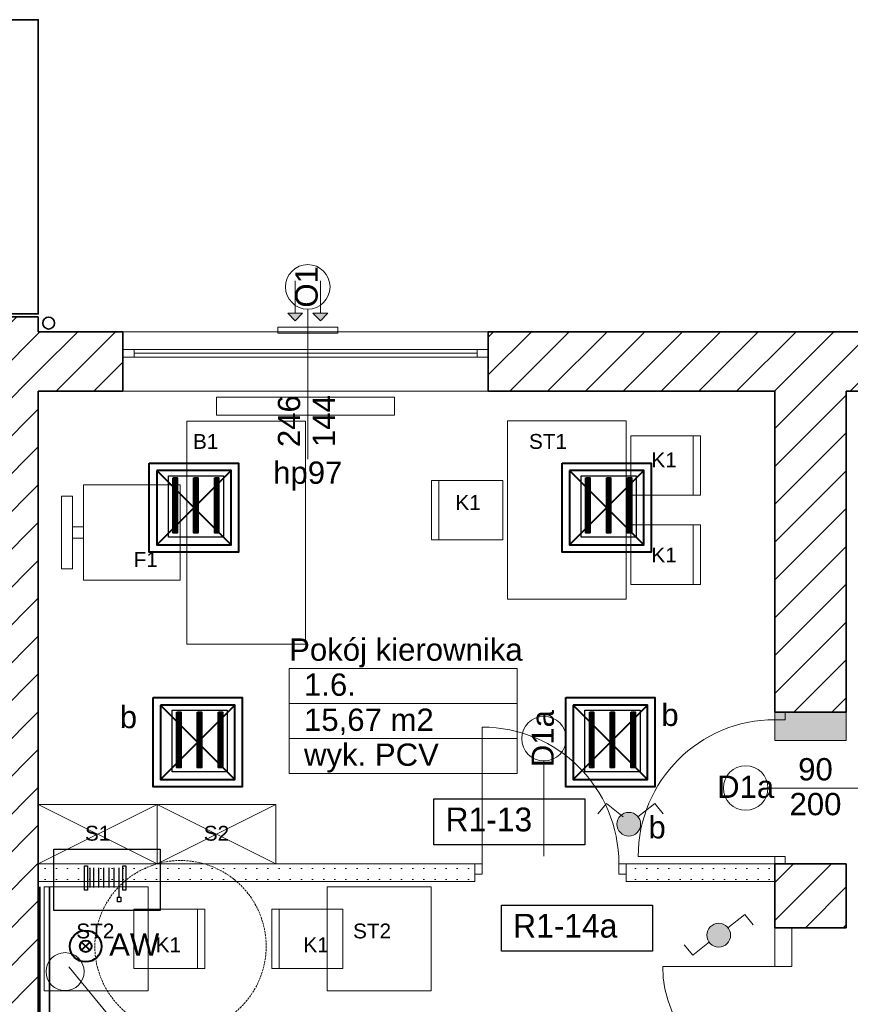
# Model space of a CAD drawing. Header units: centimetres. Extents: x 42630 to 130002, y 15 to 29179.
# Tile 172 of 175: x 117281 to 118399, y 3837 to 5162. Entities that reach past the tile are written whole.
import ezdxf
from ezdxf.enums import TextEntityAlignment as Align

# ---------------------------------------------------------------- set-up
doc = ezdxf.new("R2010")
doc.units = ezdxf.units.CM
doc.header["$LTSCALE"] = 0.01
doc.set_wipeout_variables(frame=1)
doc.linetypes.add('Krawędzie ukryte', pattern=[391.222223, 282.222223, -109])
doc.linetypes.add('Wipeout_Contour', pattern=[1000, 0, -1000])
doc.layers.get('0').update_dxf_attribs({"color": 253})
for name, color, linetype, lineweight in [('- 01_DACH_Nr_Pióra__20', 253, 'Continuous', 0), ('0_Nr_Pióra__1', 253, 'Continuous', 13), ('2D - Ogólne_Nr_Pióra__21', 7, 'Continuous', 35), ('2D - Ogólne_Nr_Pióra__88', 253, 'Continuous', 20), ('ARANŻACJA MEBLE_Nr_Pióra__2', 253, 'Continuous', 15), ('COKÓŁ_Nr_Pióra__1', 7, 'Continuous', 13), ('COKÓŁ_Nr_Pióra__7', 5, 'Continuous', 20), ('Drzwi ArchiCAD_Nr_Pióra__27', 253, 'Continuous', 35), ('Drzwi ArchiCAD_Nr_Pióra__68', 253, 'Continuous', 20), ('Drzwi ArchiCAD_Nr_Pióra__88', 253, 'Continuous', 20), ('E oświetlenie', 34, 'Continuous', 30), ('Einstal', 6, 'Continuous', 30), ('Elementy Modelu - Strefy_Nr_Pióra__1', 253, 'Continuous', 13), ('elOPIS', 5, 'Continuous', 25), ('EOPIS', 150, 'Continuous', 35), ('Eoprawa4100', 32, 'Continuous', 40), ('Inwentaryzacja oświetlenie_Pen_No__88', 32, 'Continuous', 40), ('ISTN. PRZEKRÓJ_Nr_Pióra__7', 5, 'Continuous', 20), ('Konstrukcja - Ściany zew_Nr_Pióra__107', 253, 'Continuous', 13), ('Konstrukcja - Ściany zew_Nr_Pióra__20', 253, 'Continuous', 0), ('Konstrukcja - Ściany zew_Nr_Pióra__27', 253, 'Continuous', 35), ('Konstrukcja - Ściany zew_Nr_Pióra__68', 253, 'Continuous', 20), ('lampe', 32, 'Continuous', 30), ('lan_Nr_Pióra__7', 253, 'Continuous', 35), ('Okna ArchiCADa_Nr_Pióra__20', 253, 'Continuous', 0), ('Okna ArchiCADa_Nr_Pióra__27', 253, 'Continuous', 35), ('Opisy - Tekst_Nr_Pióra__20', 253, 'Continuous', 0), ('Opisy - Tekst_Nr_Pióra__88', 253, 'Continuous', 20)]:
    doc.layers.add(name, color=color, linetype=linetype, lineweight=lineweight)
for name, color, linetype in [('2D - Ogólne', 7, 'Continuous'), ('ARANŻACJA MEBLE', 253, 'Continuous'), ('Drzwi ArchiCAD', 253, 'Continuous'), ('Elementy Modelu - Strefy', 253, 'Continuous'), ('Konstrukcja - Ściany zew', 253, 'Continuous'), ('Okna ArchiCADa', 253, 'Continuous')]:
    doc.layers.add(name, color=color, linetype=linetype)
for name, color, linetype, lineweight, true_color in [('2D - Ogólne_Nr_Pióra__102', 7, 'Continuous', 13, 0xcccccc), ('2D - Ogólne_Nr_Pióra__2', 7, 'Continuous', 15, 0x7f7f7f), ('2D - Ogólne_Nr_Pióra__68', 7, 'Continuous', 35, 0xfd4435)]:
    doc.layers.add(name, color=color, linetype=linetype, lineweight=lineweight, true_color=true_color)
doc.layers.get('Elementy Modelu - Strefy').off()
doc.styles.add('GENERATED_STYLE_1', font='arial.ttf')
doc.styles.add('GENERATED_STYLE_5', font='arial.ttf')
doc.styles.get("Standard").update_dxf_attribs({"font": 'ic-simplex.shx', "width": 0.8})
doc.linetypes.add('X', pattern='A,0,0,[1,DACH1.Shx,S=3.968254,R=0,X=0,Y=0],-500,0', length=500)
pattern_1 = [(45, (0, 0), (-127.279217, 127.279217), [])]
pattern_2 = [(0, (0, 0), (0, 75), [0, -75])]

# ---------------------------------------------------------------- blocks, each defined once
blk = doc.blocks.new('Pokój kierownika_1.6._453', base_point=(684630.6, -23262.7))
at = {"layer": 'Elementy Modelu - Strefy_Nr_Pióra__1', "linetype": 'Continuous'}
for p, q in [((683863.3, -23027), (685397.9, -23027)), ((683863.3, -23262.7), (683863.3, -23027)), ((685397.9, -23027), (685397.9, -23262.7)), ((685397.9, -23262.7), (683863.3, -23262.7)), ((683863.3, -23262.7), (685397.9, -23262.7)), ((683863.3, -23498.4), (683863.3, -23262.7)), ((685397.9, -23262.7), (685397.9, -23498.4)), ((685397.9, -23498.4), (683863.3, -23498.4)), ((683863.3, -23498.4), (685397.9, -23498.4)), ((683863.3, -23734.1), (683863.3, -23498.4)), ((685397.9, -23498.4), (685397.9, -23734.1)), ((685397.9, -23734.1), (683863.3, -23734.1))]:
    blk.add_line(p, q, dxfattribs=at)
at = {"linetype": 'Continuous', "flags": 1}
for tag in ['ROOM_AREA', 'ROOM_PERIM', 'ROOM_WALLS_SURF', 'ROOM_DOORS_SURF', 'ROOM_WINDS_SURF', 'ROOM_BASELEV', 'ROOM_HEIGHT', 'ROOM_NET_AREA', 'ROOM_REDUCED_AREA', 'ROOM_CALC_AREA', 'ROOM_VOLUME']:
    blk.add_attdef(tag, text='', height=2000, dxfattribs=at).set_placement((684630.6, -23834.1), align=Align.BOTTOM_LEFT)
at = {"layer": 'Elementy Modelu - Strefy_Nr_Pióra__1', "linetype": 'Continuous', "insert": (683963.3, -23297), "char_height": 150, "attachment_point": 1, "style": 'GENERATED_STYLE_1'}
blk.add_mtext('{15,67 m2}', dxfattribs=at)
at = {"layer": 'Elementy Modelu - Strefy_Nr_Pióra__1', "style": 'GENERATED_STYLE_1'}
for tag, p in [('ROOM_NAME', (683863.3, -23019.9)), ('ROOM_NUMBER', (683963.3, -23255.6)), ('basec', (683963.3, -23727))]:
    blk.add_attdef(tag, text='', height=150, dxfattribs=at).set_placement(p, align=Align.BOTTOM_LEFT)
blk = doc.blocks.new('Krzesło 04 12')
at = {"layer": 'ARANŻACJA MEBLE_Nr_Pióra__2', "linetype": 'Continuous'}
for p, q in [((400, 480), (0, 480)), ((0, 480), (0, 0)), ((400, 0), (400, 480)), ((0, 430), (400, 430)), ((0, 0), (400, 0))]:
    blk.add_line(p, q, dxfattribs=at)
blk = doc.blocks.new('Krzesło 04 12_2')
at = {"layer": 'ARANŻACJA MEBLE_Nr_Pióra__2', "linetype": 'Continuous'}
for p, q in [((400, 480), (0, 480)), ((0, 480), (0, 0)), ((400, 0), (400, 480)), ((0, 430), (400, 430)), ((0, 0), (400, 0))]:
    blk.add_line(p, q, dxfattribs=at)
blk = doc.blocks.new('O1 rozwierane 12_20')
at = {"layer": 'Okna ArchiCADa_Nr_Pióra__20', "linetype": 'Continuous'}
for p, q in [((-1230, 120), (1230, 120)), ((-1230, 0), (-1230, -50)), ((1230, -50), (1230, 0)), ((-1230, -280), (1230, -280))]:
    blk.add_line(p, q, dxfattribs=at)
at = {"layer": 'Okna ArchiCADa_Nr_Pióra__27', "linetype": 'Continuous'}
for p, q in [((-1230, 0), (-1230, -50)), ((1230, 0), (1230, -50))]:
    blk.add_line(p, q, dxfattribs=at)
at = {"linetype": 'Wipeout_Contour', "ltscale": 4622.163903}
blk.add_wipeout([(-1155, -50), (1155, -50), (1155, 0), (-1155, 0)], dxfattribs=at).dxf.layer = 'Okna ArchiCADa'
at = {"layer": 'Okna ArchiCADa_Nr_Pióra__20', "linetype": 'Continuous'}
for p, q in [((-1155, 0), (-1230, 0)), ((-1155, -50), (-1155, 0)), ((1155, 0), (-1155, 0)), ((1230, 0), (1155, 0)), ((1155, 0), (1155, -50)), ((-1230, -50), (-1155, -50)), ((-1155, -25), (1155, -25)), ((-1155, -50), (1155, -50)), ((1155, -50), (1230, -50))]:
    blk.add_line(p, q, dxfattribs=at)
blk = doc.blocks.new('O1 rozwierane 12_21')
at = {"layer": 'Okna ArchiCADa_Nr_Pióra__20', "linetype": 'Continuous'}
for p, q in [((-1300, 120), (1300, 120)), ((-1300, 0), (-1300, -50)), ((1300, -50), (1300, 0)), ((-1300, -280), (1300, -280))]:
    blk.add_line(p, q, dxfattribs=at)
at = {"layer": 'Okna ArchiCADa_Nr_Pióra__27', "linetype": 'Continuous'}
for p, q in [((-1300, 0), (-1300, -50)), ((1300, 0), (1300, -50))]:
    blk.add_line(p, q, dxfattribs=at)
at = {"linetype": 'Wipeout_Contour', "ltscale": 4902.040358}
blk.add_wipeout([(-1225, -50), (1225, -50), (1225, 0), (-1225, 0)], dxfattribs=at).dxf.layer = 'Okna ArchiCADa'
at = {"layer": 'Okna ArchiCADa_Nr_Pióra__20', "linetype": 'Continuous'}
for p, q in [((-1225, 0), (-1300, 0)), ((-1225, -50), (-1225, 0)), ((1225, 0), (-1225, 0)), ((1300, 0), (1225, 0)), ((1225, 0), (1225, -50)), ((-1300, -50), (-1225, -50)), ((-1225, -25), (1225, -25)), ((-1225, -50), (1225, -50)), ((1225, -50), (1300, -50))]:
    blk.add_line(p, q, dxfattribs=at)
blk = doc.blocks.new('Ściana_2857', base_point=(682173.7, -21161.5))
at = {"layer": 'Konstrukcja - Ściany zew_Nr_Pióra__107', "linetype": 'Continuous'}
h = blk.add_hatch(dxfattribs=at)
h.set_pattern_fill('Bloczki_ceramiczne', color=256, style=0, pattern_type=2)
h.set_pattern_definition(pattern_1)
h.paths.add_polyline_path([(682173.7, -20761.5), (682173.7, -21161.5), (682743.7, -21161.5), (682743.7, -20931.5), (682743.7, -20881.5), (682743.7, -20761.5)], flags=0)
h = blk.add_hatch(dxfattribs=at)
h.set_pattern_fill('Bloczki_ceramiczne', color=256, style=0, pattern_type=2)
h.set_pattern_definition(pattern_1)
h.paths.add_polyline_path([(685203.7, -20881.5), (685203.7, -20931.5), (685203.7, -21161.5), (688053.7, -21161.5), (688053.7, -20931.5), (688053.7, -20881.5), (688053.7, -20761.5), (685203.7, -20761.5)], flags=0)
h = blk.add_hatch(dxfattribs=at)
h.set_pattern_fill('Bloczki_ceramiczne', color=256, style=0, pattern_type=2)
h.set_pattern_definition(pattern_1)
h.paths.add_polyline_path([(690653.7, -20761.5), (690653.7, -20881.5), (690653.7, -20931.5), (690653.7, -21161.5), (692603.7, -21161.5), (692993.7, -20761.5)], flags=0)
at = {"layer": 'Konstrukcja - Ściany zew_Nr_Pióra__27', "linetype": 'Continuous'}
for p, q in [((682743.7, -20761.5), (682173.7, -20761.5)), ((682743.7, -20761.5), (682743.7, -20881.5)), ((685203.7, -20761.5), (685203.7, -20881.5)), ((688053.7, -20761.5), (685203.7, -20761.5)), ((688053.7, -20761.5), (688053.7, -20881.5)), ((690653.7, -20761.5), (690653.7, -20881.5)), ((692993.7, -20761.5), (690653.7, -20761.5)), ((682743.7, -20881.5), (682743.7, -20931.5)), ((682743.7, -20931.5), (682743.7, -21161.5)), ((685203.7, -20881.5), (685203.7, -20931.5)), ((685203.7, -20931.5), (685203.7, -21161.5)), ((688053.7, -20881.5), (688053.7, -20931.5)), ((688053.7, -20931.5), (688053.7, -21161.5)), ((690653.7, -20881.5), (690653.7, -20931.5)), ((690653.7, -20931.5), (690653.7, -21161.5)), ((682173.7, -21161.5), (682743.7, -21161.5)), ((685203.7, -21161.5), (687133.7, -21161.5)), ((687613.7, -21161.5), (688053.7, -21161.5)), ((690653.7, -21161.5), (692603.7, -21161.5))]:
    blk.add_line(p, q, dxfattribs=at)
at = {"layer": 'Okna ArchiCADa', "linetype": 'Continuous', "xscale": -1}
for name, p in [('O1 rozwierane 12_20', (683973.7, -20881.5)), ('O1 rozwierane 12_21', (689353.7, -20881.5))]:
    blk.add_blockref(name, p, dxfattribs=at)
blk = doc.blocks.new('Ściana_2860', base_point=(682173.7, -20661.5))
at = {"layer": 'Konstrukcja - Ściany zew_Nr_Pióra__107', "linetype": 'Continuous'}
h = blk.add_hatch(dxfattribs=at)
h.set_pattern_fill('Bloczki_ceramiczne', color=256, style=0, pattern_type=2)
h.set_pattern_definition(pattern_1)
h.paths.add_polyline_path([(681763.7, -20661.5), (681763.7, -25436.5), (682173.7, -25436.5), (682173.7, -20661.5)], flags=0)
at = {"layer": 'Konstrukcja - Ściany zew_Nr_Pióra__27', "linetype": 'Continuous'}
for p, q in [((681763.7, -20661.5), (681763.7, -25436.5)), ((682173.7, -20661.5), (681763.7, -20661.5)), ((682173.7, -20761.5), (682173.7, -20661.5)), ((682173.7, -25436.5), (682173.7, -21161.5)), ((681763.7, -25436.5), (682173.7, -25436.5))]:
    blk.add_line(p, q, dxfattribs=at)
blk = doc.blocks.new('D1 Drzwi proste 12_25')
at = {"layer": 'Drzwi ArchiCAD_Nr_Pióra__27', "linetype": 'Continuous'}
for p, q in [((-510, 0), (-547, 0)), ((-510, 0), (-510, -70)), ((510, 0), (510, -70)), ((510, 0), (547, 0)), ((-510, -70), (-510, -480)), ((510, -70), (510, -480)), ((-510, -480), (-547, -480)), ((510, -480), (547, -480))]:
    blk.add_line(p, q, dxfattribs=at)
at = {"layer": 'Drzwi ArchiCAD_Nr_Pióra__88', "linetype": 'Continuous'}
for p, q in [((460, 0), (460, 920)), ((-460, 0), (-510, 0)), ((-510, 0), (-510, -70)), ((-460, -70), (-460, 0)), ((510, 0), (460, 0)), ((460, 0), (460, -70)), ((510, -70), (510, 0)), ((-510, -70), (-460, -70)), ((460, -70), (510, -70))]:
    blk.add_line(p, q, dxfattribs=at)
blk.add_arc((460, 0), 920, 90, 180, dxfattribs=at)
blk = doc.blocks.new('Ściana_2861', base_point=(687613.7, -21161.5))
at = {"layer": 'Konstrukcja - Ściany zew_Nr_Pióra__107', "linetype": 'Continuous'}
h = blk.add_hatch(dxfattribs=at)
h.set_pattern_fill('Bloczki_ceramiczne', color=256, style=0, pattern_type=2)
h.set_pattern_definition(pattern_1)
h.paths.add_polyline_path([(687133.7, -21161.5), (687133.7, -23321.5), (687203.7, -23321.5), (687613.7, -23321.5), (687613.7, -21161.5)], flags=0)
at = {"layer": 'Konstrukcja - Ściany zew_Nr_Pióra__27', "linetype": 'Continuous'}
for p, q in [((687133.7, -21161.5), (687133.7, -23321.5)), ((687613.7, -23321.5), (687613.7, -21161.5)), ((687133.7, -23321.5), (687133.7, -23284.5)), ((687613.7, -23321.5), (687613.7, -23284.5)), ((687133.7, -23321.5), (687203.7, -23321.5)), ((687203.7, -23321.5), (687613.7, -23321.5)), ((687133.7, -24341.5), (687133.7, -24378.5)), ((687133.7, -24341.5), (687203.7, -24341.5)), ((687203.7, -24341.5), (687613.7, -24341.5)), ((687613.7, -24341.5), (687613.7, -24378.5))]:
    blk.add_line(p, q, dxfattribs=at)
at = {"layer": 'Drzwi ArchiCAD', "linetype": 'Continuous', "xscale": -1, "rotation": 90}
blk.add_blockref('D1 Drzwi proste 12_25', (687133.7, -23831.5), dxfattribs=at)
blk = doc.blocks.new('D1 Drzwi proste 12_13')
at = {"layer": 'Drzwi ArchiCAD_Nr_Pióra__68', "linetype": 'Continuous'}
for p, q in [((-510, 0), (-547, 0)), ((-510, 0), (-510, -70)), ((510, 0), (510, -70)), ((510, 0), (547, 0)), ((-510, -120), (-547, -120)), ((-510, -70), (-510, -120)), ((510, -70), (510, -120)), ((510, -120), (547, -120))]:
    blk.add_line(p, q, dxfattribs=at)
at = {"layer": 'Drzwi ArchiCAD_Nr_Pióra__88', "linetype": 'Continuous'}
for p, q in [((460, 0), (460, 920)), ((-460, 0), (-510, 0)), ((-510, 0), (-510, -70)), ((-460, -70), (-460, 0)), ((510, 0), (460, 0)), ((460, 0), (460, -70)), ((510, -70), (510, 0)), ((-510, -70), (-460, -70)), ((460, -70), (510, -70))]:
    blk.add_line(p, q, dxfattribs=at)
blk.add_arc((460, 0), 920, 90, 180, dxfattribs=at)
blk = doc.blocks.new('Ściana_2867', base_point=(682173.7, -24341.5))
at = {"layer": 'Konstrukcja - Ściany zew_Nr_Pióra__20', "linetype": 'Continuous'}
h = blk.add_hatch(dxfattribs=at)
h.set_pattern_fill('Gips', color=256, style=0, pattern_type=2)
h.set_pattern_definition(pattern_2)
h.paths.add_polyline_path([(682173.7, -24341.5), (682173.7, -24461.5), (685113.7, -24461.5), (685113.7, -24411.5), (685113.7, -24341.5)], flags=0)
h = blk.add_hatch(dxfattribs=at)
h.set_pattern_fill('Gips', color=256, style=0, pattern_type=2)
h.set_pattern_definition(pattern_2)
h.paths.add_polyline_path([(686133.7, -24411.5), (686133.7, -24461.5), (687133.7, -24461.5), (687133.7, -24341.5), (686133.7, -24341.5)], flags=0)
at = {"layer": 'Konstrukcja - Ściany zew_Nr_Pióra__68', "linetype": 'Continuous'}
for p, q in [((685113.7, -24341.5), (682173.7, -24341.5)), ((682173.7, -24341.5), (682173.7, -24461.5)), ((685113.7, -24341.5), (685076.7, -24341.5)), ((685113.7, -24341.5), (685113.7, -24411.5)), ((686133.7, -24341.5), (686170.7, -24341.5)), ((686133.7, -24341.5), (686133.7, -24411.5)), ((687133.7, -24341.5), (686133.7, -24341.5)), ((687133.7, -24461.5), (687133.7, -24341.5)), ((685113.7, -24411.5), (685113.7, -24461.5)), ((686133.7, -24411.5), (686133.7, -24461.5)), ((682173.7, -24461.5), (685113.7, -24461.5)), ((685113.7, -24461.5), (685076.7, -24461.5)), ((686133.7, -24461.5), (686170.7, -24461.5)), ((686133.7, -24461.5), (687133.7, -24461.5))]:
    blk.add_line(p, q, dxfattribs=at)
at = {"layer": 'Drzwi ArchiCAD', "linetype": 'Continuous', "xscale": -1}
blk.add_blockref('D1 Drzwi proste 12_13', (685623.7, -24341.5), dxfattribs=at)
blk = doc.blocks.new('D2 Drzwi podw. proste 12')
at = {"layer": 'Drzwi ArchiCAD_Nr_Pióra__27', "linetype": 'Continuous'}
for p, q in [((-1015, 0), (-1015, -115)), ((1015, 0), (1015, -115))]:
    blk.add_line(p, q, dxfattribs=at)
at = {"layer": 'Drzwi ArchiCAD_Nr_Pióra__88', "linetype": 'Continuous'}
for p, q in [((-755, 0), (-755, 755)), ((755, 0), (755, 755)), ((-755, 0), (-1015, 0)), ((-1015, 0), (-1015, -115)), ((-755, -115), (-755, 0)), ((1015, 0), (755, 0)), ((755, 0), (755, -115)), ((1015, -115), (1015, 0)), ((-1015, -115), (-755, -115)), ((755, -115), (1015, -115))]:
    blk.add_line(p, q, dxfattribs=at)
for centre, start, end in [((-755, 0), 0, 90), ((755, 0), 90, 180)]:
    blk.add_arc(centre, 755, start, end, dxfattribs=at)
blk = doc.blocks.new('Ściana_2870', base_point=(687613.7, -24341.5))
at = {"layer": 'Konstrukcja - Ściany zew_Nr_Pióra__107', "linetype": 'Continuous'}
h = blk.add_hatch(dxfattribs=at)
h.set_pattern_fill('Bloczki_ceramiczne', color=256, style=0, pattern_type=2)
h.set_pattern_definition(pattern_1)
h.paths.add_polyline_path([(687133.7, -24341.5), (687133.7, -24771.5), (687248.7, -24771.5), (687613.7, -24771.5), (687613.7, -24341.5)], flags=0)
h = blk.add_hatch(dxfattribs=at)
h.set_pattern_fill('Bloczki_ceramiczne', color=256, style=0, pattern_type=2)
h.set_pattern_definition(pattern_1)
h.paths.add_polyline_path([(687133.7, -26861.5), (687613.7, -26861.5), (687613.7, -26801.5), (687248.7, -26801.5), (687133.7, -26801.5)], flags=0)
at = {"layer": 'Konstrukcja - Ściany zew_Nr_Pióra__27', "linetype": 'Continuous'}
for p, q in [((687133.7, -24341.5), (687133.7, -24771.5)), ((687613.7, -24771.5), (687613.7, -24341.5)), ((687133.7, -24771.5), (687248.7, -24771.5)), ((687248.7, -24771.5), (687613.7, -24771.5)), ((687133.7, -26801.5), (687248.7, -26801.5)), ((687133.7, -26801.5), (687133.7, -26861.5)), ((687248.7, -26801.5), (687613.7, -26801.5)), ((687613.7, -26861.5), (687613.7, -26801.5)), ((687133.7, -26861.5), (687163.7, -26861.5))]:
    blk.add_line(p, q, dxfattribs=at)
at = {"layer": 'Drzwi ArchiCAD', "linetype": 'Continuous', "xscale": -1, "rotation": 90}
blk.add_blockref('D2 Drzwi podw. proste 12', (687133.7, -25786.5), dxfattribs=at)
blk = doc.blocks.new('Biurko 12_2')
at = {"layer": 'ARANŻACJA MEBLE_Nr_Pióra__2', "linetype": 'Continuous'}
for p, q in [((700, 700), (0, 700)), ((0, 700), (0, 0)), ((700, 700), (700, 0)), ((0, 0), (700, 0))]:
    blk.add_line(p, q, dxfattribs=at)
blk = doc.blocks.new('Biurko prostokątne 12_2')
at = {"layer": 'ARANŻACJA MEBLE_Nr_Pióra__2', "linetype": 'Continuous'}
for p, q in [((1500, 800), (0, 800)), ((0, 800), (0, 0)), ((1500, 800), (0, 800)), ((0, 800), (0, 0)), ((1500, 0), (1500, 800)), ((1500, 0), (1500, 800)), ((0, 0), (1500, 0)), ((0, 0), (1500, 0))]:
    blk.add_line(p, q, dxfattribs=at)
blk = doc.blocks.new('Krzesło obrotowe 03 12_2')
at = {"layer": 'ARANŻACJA MEBLE_Nr_Pióra__2', "linetype": 'Continuous'}
for p, q in [((75, 800), (75, 725)), ((565, 800), (75, 800)), ((565, 725), (565, 800)), ((75, 725), (565, 725)), ((357.5, 725), (282.5, 725)), ((282.5, 725), (282.5, 650)), ((357.5, 650), (357.5, 725)), ((640, 650), (0, 650)), ((0, 650), (0, 0)), ((282.5, 650), (357.5, 650)), ((640, 0), (640, 650)), ((0, 0), (640, 0))]:
    blk.add_line(p, q, dxfattribs=at)
blk = doc.blocks.new('Linia_49725', base_point=(683903.7, -20417.5))
at = {"layer": '2D - Ogólne_Nr_Pióra__88', "linetype": 'Continuous'}
blk.add_hatch(color=256, dxfattribs=at).paths.add_polyline_path([(683903.7, -20687.1), (683853.7, -20637.1), (683953.7, -20637.1)], flags=0)
for p, q in [((683903.7, -20417.5), (683903.7, -20637.1)), ((683903.7, -20687.1), (683853.7, -20637.1)), ((683853.7, -20637.1), (683953.7, -20637.1)), ((683903.7, -20687.1), (683953.7, -20637.1))]:
    blk.add_line(p, q, dxfattribs=at)
blk = doc.blocks.new('Linia_49726', base_point=(684073.3, -20417.5))
at = {"layer": '2D - Ogólne_Nr_Pióra__88', "linetype": 'Continuous'}
blk.add_hatch(color=256, dxfattribs=at).paths.add_polyline_path([(684073.3, -20687.1), (684023.3, -20637.1), (684123.3, -20637.1)], flags=0)
for p, q in [((684073.3, -20417.5), (684073.3, -20637.1)), ((684073.3, -20687.1), (684023.3, -20637.1)), ((684023.3, -20637.1), (684123.3, -20637.1)), ((684073.3, -20687.1), (684123.3, -20637.1))]:
    blk.add_line(p, q, dxfattribs=at)
blk = doc.blocks.new('Stół jadalniany prostokątny 12_5')
at = {"layer": 'ARANŻACJA MEBLE_Nr_Pióra__2', "linetype": 'Continuous'}
for p, q in [((1200, 800), (0, 800)), ((0, 800), (0, 0)), ((1200, 0), (1200, 800)), ((0, 0), (1200, 0)), ((100, -30), (500, -30)), ((100, -500), (100, -30)), ((500, -30), (500, -500)), ((700, -30), (1100, -30)), ((700, -500), (700, -30)), ((1100, -30), (1100, -500)), ((100, -450), (500, -450)), ((700, -450), (1100, -450)), ((500, -500), (100, -500)), ((1100, -500), (700, -500))]:
    blk.add_line(p, q, dxfattribs=at)

msp = doc.modelspace()

# ---------------------------------------------------------------- hatches: boundary and pattern name
at = {"layer": '2D - Ogólne_Nr_Pióra__102', "linetype": 'Continuous'}
msp.add_hatch(color=256, dxfattribs=at).paths.add_polyline_path([(118297.615, 4230.174), (118297.615, 4192.174), (118393.615, 4192.174), (118393.615, 4230.174)], flags=0)
at = {"layer": 'COKÓŁ_Nr_Pióra__7', "linetype": 'Continuous'}
h = msp.add_hatch(color=256, dxfattribs=at)
edge = h.paths.add_edge_path(flags=0)
edge.add_ellipse((118100.868, 4079.424), major_axis=(15.983, 0), ratio=1, start_angle=180, end_angle=360)
edge.add_ellipse((118100.868, 4079.424), major_axis=(15.983, 0), ratio=1, start_angle=0, end_angle=180)
h = msp.add_hatch(color=256, dxfattribs=at)
edge = h.paths.add_edge_path(flags=0)
edge.add_ellipse((118222.021, 3930.122), major_axis=(15.983, 0), ratio=1, start_angle=180, end_angle=360)
edge.add_ellipse((118222.021, 3930.122), major_axis=(15.983, 0), ratio=1, start_angle=0, end_angle=180)

# ---------------------------------------------------------------- linework, layer by layer
at = {"layer": '- 01_DACH_Nr_Pióra__20', "linetype": 'Krawędzie ukryte'}
msp.add_circle((117497.195, 3915.234), 115.339, dxfattribs=at)
at = {"layer": '0_Nr_Pióra__1', "linetype": 'Continuous'}
msp.add_line((117346.647, 3887.409), (117409.064, 3811.534), dxfattribs=at)
msp.add_circle((117341.753, 3881.068), 25.585, dxfattribs=at)
at = {"layer": '2D - Ogólne_Nr_Pióra__102', "linetype": 'X', "flags": 128}
msp.add_lwpolyline([(118393.615, 4230.174), (118297.615, 4230.174), (118297.615, 4192.174), (118393.615, 4192.174)], close=True, dxfattribs=at)
at = {"layer": '2D - Ogólne_Nr_Pióra__2', "linetype": 'Continuous', "flags": 128}
msp.add_lwpolyline([(117545.615, 4654.174), (117785.615, 4654.174), (117785.615, 4630.174), (117545.615, 4630.174)], close=True, dxfattribs=at)
at = {"layer": '2D - Ogólne_Nr_Pióra__68', "linetype": 'Continuous', "flags": 128}
msp.add_lwpolyline([(116319.615, 4766.174), (117305.615, 4766.174), (117305.615, 5162.174), (116319.615, 5162.174)], close=True, dxfattribs=at)
at = {"layer": '2D - Ogólne_Nr_Pióra__88', "linetype": 'Continuous'}
for p, q in [((117986.685, 4036.564), (117986.685, 4164.64)), ((118416.383, 4128.174), (118288.307, 4128.174))]:
    msp.add_line(p, q, dxfattribs=at)
for centre in [(117668.615, 4802.642), (117986.685, 4194.64), (118258.307, 4128.174)]:
    msp.add_circle(centre, 30, dxfattribs=at)
at = {"layer": 'ARANŻACJA MEBLE_Nr_Pióra__2', "linetype": 'Continuous'}
for p, q in [((117305.615, 4026.174), (117465.615, 4106.174)), ((117465.615, 4026.174), (117305.615, 4106.174)), ((117465.615, 4026.174), (117625.615, 4106.174)), ((117625.615, 4026.174), (117465.615, 4106.174))]:
    msp.add_line(p, q, dxfattribs=at)
at = {"layer": 'ARANŻACJA MEBLE_Nr_Pióra__2', "linetype": 'Continuous', "flags": 128}
for points in [[(117305.615, 4026.174), (117305.615, 4106.174), (117465.615, 4106.174), (117465.615, 4026.174)], [(117465.615, 4026.174), (117465.615, 4106.174), (117625.615, 4106.174), (117625.615, 4026.174)]]:
    msp.add_lwpolyline(points, close=True, dxfattribs=at)
at = {"layer": 'COKÓŁ_Nr_Pióra__1', "linetype": 'Continuous', "flags": 128}
for points in [[(118084.885, 4079.424, -1), (118116.851, 4079.424, -1)], [(118206.038, 3930.122, -1), (118238.003, 3930.122, -1)]]:
    msp.add_lwpolyline(points, format="xyb", close=True, dxfattribs=at)
at = {"layer": 'E oświetlenie'}
for p, q in [((117374.889, 4020.845), (117374.889, 3994.257)), ((117380.168, 4020.845), (117380.168, 3994.257)), ((117386.767, 4020.845), (117386.767, 3994.257)), ((117393.531, 4020.845), (117393.531, 3994.257)), ((117400.461, 4020.845), (117400.461, 3994.257)), ((117407.555, 4020.845), (117407.555, 3994.257)), ((117414.319, 4020.845), (117414.319, 3994.257)), ((117414.319, 4007.985), (117414.319, 3981.396))]:
    msp.add_line(p, q, dxfattribs=at)
for points in [[(117367.731, 4023.27), (117371.742, 4023.27), (117371.742, 3990.671), (117367.731, 3990.671)], [(117419.428, 4023.27), (117423.438, 4023.27), (117423.438, 3990.671), (117419.428, 3990.671)], [(117412.33, 3981.296), (117416.784, 3981.296), (117416.784, 3974.866), (117412.33, 3974.866)]]:
    msp.add_lwpolyline(points, close=True, dxfattribs=at)
at = {"layer": 'Einstal'}
msp.add_lwpolyline([(117326.725, 3963.413), (117326.725, 4045.993), (117469.835, 4045.993), (117469.835, 3963.413)], close=True, dxfattribs=at)
at = {"layer": 'elOPIS', "color": 5}
for points in [[(117838.269, 4113.445), (118041.704, 4113.445), (118041.704, 4051.617), (117838.269, 4051.617)], [(117929.279, 3970.43), (118132.714, 3970.43), (118132.714, 3908.601), (117929.279, 3908.601)]]:
    msp.add_lwpolyline(points, close=True, dxfattribs=at)
at = {"layer": 'Eoprawa4100', "color": 1}
for p, q in [((117363.987, 3909.774), (117375.07, 3920.857)), ((117363.987, 3920.857), (117375.07, 3909.774))]:
    msp.add_line(p, q, dxfattribs=at)
at = {"layer": 'Eoprawa4100'}
for points in [[(117487.301, 4545.778), (117492.507, 4545.778), (117492.507, 4471.676), (117487.301, 4471.676)], [(117515.25, 4545.778), (117520.457, 4545.778), (117520.457, 4471.676), (117515.25, 4471.676)], [(117543.339, 4545.778), (117548.546, 4545.778), (117548.546, 4471.676), (117543.339, 4471.676)], [(118043.239, 4545.778), (118048.445, 4545.778), (118048.445, 4471.676), (118043.239, 4471.676)], [(118071.189, 4545.778), (118076.395, 4545.778), (118076.395, 4471.676), (118071.189, 4471.676)], [(118099.277, 4545.778), (118104.484, 4545.778), (118104.484, 4471.676), (118099.277, 4471.676)], [(117492.312, 4230.068), (117497.519, 4230.068), (117497.519, 4155.966), (117492.312, 4155.966)], [(117520.262, 4230.068), (117525.469, 4230.068), (117525.469, 4155.966), (117520.262, 4155.966)], [(117548.35, 4230.068), (117553.557, 4230.068), (117553.557, 4155.966), (117548.35, 4155.966)], [(118048.25, 4230.068), (118053.457, 4230.068), (118053.457, 4155.966), (118048.25, 4155.966)], [(118076.2, 4230.068), (118081.407, 4230.068), (118081.407, 4155.966), (118076.2, 4155.966)], [(118104.288, 4230.068), (118109.495, 4230.068), (118109.495, 4155.966), (118104.288, 4155.966)]]:
    msp.add_lwpolyline(points, close=True, dxfattribs=at)
for centre in [(117489.894, 4543.977), (117517.844, 4543.977), (117545.932, 4543.977), (118045.832, 4543.977), (118073.782, 4543.977), (118101.87, 4543.977), (117489.894, 4540.824), (117489.894, 4537.514), (117489.894, 4534.283), (117489.894, 4531.149), (117517.844, 4540.824), (117517.844, 4537.514), (117517.844, 4534.283), (117517.844, 4531.149), (117545.932, 4540.824), (117545.932, 4537.514), (117545.932, 4534.283), (117545.932, 4531.149), (118045.832, 4540.824), (118045.832, 4537.514), (118045.832, 4534.283), (118045.832, 4531.149), (118073.782, 4540.824), (118073.782, 4537.514), (118073.782, 4534.283), (118073.782, 4531.149), (118101.87, 4540.824), (118101.87, 4537.514), (118101.87, 4534.283), (118101.87, 4531.149), (117489.894, 4527.995), (117489.894, 4524.686), (117489.894, 4521.455), (117489.894, 4518.418), (117517.844, 4527.995), (117517.844, 4524.686), (117517.844, 4521.455), (117517.844, 4518.418), (117545.932, 4527.995), (117545.932, 4524.686), (117545.932, 4521.455), (117545.932, 4518.418), (118045.832, 4527.995), (118045.832, 4524.686), (118045.832, 4521.455), (118045.832, 4518.418), (118073.782, 4527.995), (118073.782, 4524.686), (118073.782, 4521.455), (118073.782, 4518.418), (118101.87, 4527.995), (118101.87, 4524.686), (118101.87, 4521.455), (118101.87, 4518.418), (117489.894, 4515.265), (117489.894, 4511.955), (117489.894, 4508.724), (117489.894, 4505.314), (117517.844, 4515.265), (117517.844, 4511.955), (117517.844, 4508.724), (117517.844, 4505.314), (117545.932, 4515.265), (117545.932, 4511.955), (117545.932, 4508.724), (117545.932, 4505.314), (118045.832, 4515.265), (118045.832, 4511.955), (118045.832, 4508.724), (118045.832, 4505.314), (118073.782, 4515.265), (118073.782, 4511.955), (118073.782, 4508.724), (118073.782, 4505.314), (118101.87, 4515.265), (118101.87, 4511.955), (118101.87, 4508.724), (118101.87, 4505.314), (117489.894, 4502.161), (117489.894, 4498.851), (117489.894, 4495.62), (117489.894, 4492.172), (117517.844, 4502.161), (117517.844, 4498.851), (117517.844, 4495.62), (117517.844, 4492.172), (117545.932, 4502.161), (117545.932, 4498.851), (117545.932, 4495.62), (117545.932, 4492.172), (118045.832, 4502.161), (118045.832, 4498.851), (118045.832, 4495.62), (118045.832, 4492.172), (118073.782, 4502.161), (118073.782, 4498.851), (118073.782, 4495.62), (118073.782, 4492.172), (118101.87, 4502.161), (118101.87, 4498.851), (118101.87, 4495.62), (118101.87, 4492.172), (117489.894, 4489.018), (117489.894, 4485.709), (117489.894, 4482.478), (117489.894, 4479.578), (117517.844, 4489.018), (117517.844, 4485.709), (117517.844, 4482.478), (117517.844, 4479.578), (117545.932, 4489.018), (117545.932, 4485.709), (117545.932, 4482.478), (117545.932, 4479.578), (118045.832, 4489.018), (118045.832, 4485.709), (118045.832, 4482.478), (118045.832, 4479.578), (118073.782, 4489.018), (118073.782, 4485.709), (118073.782, 4482.478), (118073.782, 4479.578), (118101.87, 4489.018), (118101.87, 4485.709), (118101.87, 4482.478), (118101.87, 4479.578), (117489.894, 4476.424), (117489.894, 4473.115), (117517.844, 4476.424), (117517.844, 4473.115), (117545.932, 4476.424), (117545.932, 4473.115), (118045.832, 4476.424), (118045.832, 4473.115), (118073.782, 4476.424), (118073.782, 4473.115), (118101.87, 4476.424), (118101.87, 4473.115), (117494.905, 4228.267), (117522.855, 4228.267), (117550.943, 4228.267), (118050.843, 4228.267), (118078.793, 4228.267), (118106.882, 4228.267), (117494.905, 4225.113), (117494.905, 4221.804), (117494.905, 4218.573), (117494.905, 4215.439), (117494.905, 4212.285), (117522.855, 4225.113), (117522.855, 4221.804), (117522.855, 4218.573), (117522.855, 4215.439), (117522.855, 4212.285), (117550.943, 4225.113), (117550.943, 4221.804), (117550.943, 4218.573), (117550.943, 4215.439), (117550.943, 4212.285), (118050.843, 4225.113), (118050.843, 4221.804), (118050.843, 4218.573), (118050.843, 4215.439), (118050.843, 4212.285), (118078.793, 4225.113), (118078.793, 4221.804), (118078.793, 4218.573), (118078.793, 4215.439), (118078.793, 4212.285), (118106.882, 4225.113), (118106.882, 4221.804), (118106.882, 4218.573), (118106.882, 4215.439), (118106.882, 4212.285), (117494.905, 4208.976), (117494.905, 4205.745), (117494.905, 4202.708), (117494.905, 4199.555), (117522.855, 4208.976), (117522.855, 4205.745), (117522.855, 4202.708), (117522.855, 4199.555), (117550.943, 4208.976), (117550.943, 4205.745), (117550.943, 4202.708), (117550.943, 4199.555), (118050.843, 4208.976), (118050.843, 4205.745), (118050.843, 4202.708), (118050.843, 4199.555), (118078.793, 4208.976), (118078.793, 4205.745), (118078.793, 4202.708), (118078.793, 4199.555), (118106.882, 4208.976), (118106.882, 4205.745), (118106.882, 4202.708), (118106.882, 4199.555), (117494.905, 4196.245), (117494.905, 4193.014), (117494.905, 4189.604), (117494.905, 4186.451), (117522.855, 4196.245), (117522.855, 4193.014), (117522.855, 4189.604), (117522.855, 4186.451), (117550.943, 4196.245), (117550.943, 4193.014), (117550.943, 4189.604), (117550.943, 4186.451), (118050.843, 4196.245), (118050.843, 4193.014), (118050.843, 4189.604), (118050.843, 4186.451), (118078.793, 4196.245), (118078.793, 4193.014), (118078.793, 4189.604), (118078.793, 4186.451), (118106.882, 4196.245), (118106.882, 4193.014), (118106.882, 4189.604), (118106.882, 4186.451), (117494.905, 4183.141), (117494.905, 4179.91), (117494.905, 4176.462), (117494.905, 4173.308), (117522.855, 4183.141), (117522.855, 4179.91), (117522.855, 4176.462), (117522.855, 4173.308), (117550.943, 4183.141), (117550.943, 4179.91), (117550.943, 4176.462), (117550.943, 4173.308), (118050.843, 4183.141), (118050.843, 4179.91), (118050.843, 4176.462), (118050.843, 4173.308), (118078.793, 4183.141), (118078.793, 4179.91), (118078.793, 4176.462), (118078.793, 4173.308), (118106.882, 4183.141), (118106.882, 4179.91), (118106.882, 4176.462), (118106.882, 4173.308), (117494.905, 4169.999), (117494.905, 4166.767), (117494.905, 4163.868), (117494.905, 4160.714), (117522.855, 4169.999), (117522.855, 4166.767), (117522.855, 4163.868), (117522.855, 4160.714), (117550.943, 4169.999), (117550.943, 4166.767), (117550.943, 4163.868), (117550.943, 4160.714), (118050.843, 4169.999), (118050.843, 4166.767), (118050.843, 4163.868), (118050.843, 4160.714), (118078.793, 4169.999), (118078.793, 4166.767), (118078.793, 4163.868), (118078.793, 4160.714), (118106.882, 4169.999), (118106.882, 4166.767), (118106.882, 4163.868), (118106.882, 4160.714), (117494.905, 4157.405), (117522.855, 4157.405), (117550.943, 4157.405), (118050.843, 4157.405), (118078.793, 4157.405), (118106.882, 4157.405)]:
    msp.add_circle(centre, 1.557, dxfattribs=at)
at = {"layer": 'Eoprawa4100', "color": 1}
for radius in [21.242, 7.837]:
    msp.add_circle((117369.529, 3915.315), radius, dxfattribs=at)
at = {"layer": 'Inwentaryzacja oświetlenie_Pen_No__88', "linetype": 'Continuous', "flags": 128}
for points in [[(117455.218, 4565.552), (117575.218, 4565.552), (117575.218, 4445.552), (117455.218, 4445.552)], [(118011.157, 4565.552), (118131.157, 4565.552), (118131.157, 4445.552), (118011.157, 4445.552)], [(117465.218, 4555.552), (117465.218, 4455.552), (117565.218, 4455.552), (117565.218, 4555.552)], [(118021.157, 4555.552), (118021.157, 4455.552), (118121.157, 4455.552), (118121.157, 4555.552)], [(117460.23, 4249.842), (117580.23, 4249.842), (117580.23, 4129.842), (117460.23, 4129.842)], [(118016.168, 4249.842), (118136.168, 4249.842), (118136.168, 4129.842), (118016.168, 4129.842)], [(117470.23, 4239.842), (117470.23, 4139.842), (117570.23, 4139.842), (117570.23, 4239.842)], [(118026.168, 4239.842), (118026.168, 4139.842), (118126.168, 4139.842), (118126.168, 4239.842)]]:
    msp.add_lwpolyline(points, close=True, dxfattribs=at)
for points in [[(117465.218, 4455.552), (117565.218, 4555.552)], [(117465.218, 4555.552), (117565.218, 4455.552)], [(118021.157, 4455.552), (118121.157, 4555.552)], [(118021.157, 4555.552), (118121.157, 4455.552)], [(117470.23, 4139.842), (117570.23, 4239.842)], [(117470.23, 4239.842), (117570.23, 4139.842)], [(118026.168, 4139.842), (118126.168, 4239.842)], [(118026.168, 4239.842), (118126.168, 4139.842)]]:
    msp.add_lwpolyline(points, dxfattribs=at)
at = {"layer": 'ISTN. PRZEKRÓJ_Nr_Pióra__7', "linetype": 'Continuous'}
for p, q in [((118070.923, 4107.461), (118059.363, 4093.488)), ((118093.47, 4089.486), (118070.923, 4107.461)), ((118113.286, 4089.486), (118135.832, 4107.461)), ((118135.832, 4107.461), (118147.393, 4093.488)), ((118234.439, 3940.184), (118256.985, 3958.159)), ((118256.985, 3958.159), (118268.545, 3944.186)), ((118175.568, 3917.098), (118187.128, 3903.125)), ((118187.128, 3903.125), (118209.675, 3921.099))]:
    msp.add_line(p, q, dxfattribs=at)
at = {"layer": 'lampe'}
for points in [[(117480.948, 4548.469), (117555.12, 4548.469), (117555.12, 4465.886), (117480.948, 4465.886)], [(118036.886, 4548.469), (118111.058, 4548.469), (118111.058, 4465.886), (118036.886, 4465.886)], [(117485.959, 4232.759), (117560.131, 4232.759), (117560.131, 4150.175), (117485.959, 4150.175)], [(118041.897, 4232.759), (118116.069, 4232.759), (118116.069, 4150.175), (118041.897, 4150.175)]]:
    msp.add_lwpolyline(points, close=True, dxfattribs=at)
at = {"layer": 'lan_Nr_Pióra__7', "linetype": 'Continuous'}
for p, q in [((117307.809, 3496.174), (117307.809, 3995.242)), ((117320.719, 3496.174), (117320.719, 3995.242))]:
    msp.add_line(p, q, dxfattribs=at)

# ---------------------------------------------------------------- block references
at = {"layer": '2D - Ogólne', "linetype": 'Continuous', "xscale": 0.2, "yscale": 0.2, "zscale": 0.2}
for name, p in [('Linia_49725', (117651.615, 4810.963)), ('Linia_49726', (117685.536, 4810.963))]:
    msp.add_blockref(name, p, dxfattribs=at)
at = {"layer": 'ARANŻACJA MEBLE', "linetype": 'Continuous', "yscale": 0.2, "zscale": 0.2}
for name, p, xscale, rotation in [('Biurko prostokątne 12_2', (117665.615, 4321.921), 0.2, 90), ('Stół jadalniany prostokątny 12_5', (118097.615, 4382.174), 0.2, 90), ('Krzesło obrotowe 03 12_2', (117496.747, 4536.033), -0.2, 89.99999999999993), ('Krzesło 04 12', (117931.118, 4542.174), -0.2, 89.9999999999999), ('Biurko 12_2', (117313.453, 3995.242), 0.2, 270), ('Biurko 12_2', (117694.725, 3995.242), 0.2, 270), ('Krzesło 04 12', (117434.165, 3885.279), -0.2, 269.9999999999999), ('Krzesło 04 12_2', (117716.042, 3885.279), 0.2, 90)]:
    msp.add_blockref(name, p, dxfattribs=dict(at, xscale=xscale, rotation=rotation))
at = {"layer": 'Elementy Modelu - Strefy', "linetype": 'Continuous'}
ref = msp.add_blockref('Pokój kierownika_1.6._453', (117796.997, 4241.933), dxfattribs=dict(at, xscale=0.2, yscale=0.2, zscale=0.2))
ref.add_attrib('ROOM_NAME', 'Pokój kierownika', dxfattribs={"layer": 'Elementy Modelu - Strefy_Nr_Pióra__1', "color": 7, "linetype": 'Continuous', "height": 30, "style": 'GENERATED_STYLE_1'}).set_placement((117643.534, 4290.495), align=Align.BOTTOM_LEFT)
ref.add_attrib('ROOM_NUMBER', '1.6.', dxfattribs={"layer": 'Elementy Modelu - Strefy_Nr_Pióra__1', "color": 7, "linetype": 'Continuous', "height": 30, "style": 'GENERATED_STYLE_1'}).set_placement((117663.534, 4243.352), align=Align.BOTTOM_LEFT)
ref.add_attrib('basec', 'wyk. PCV', dxfattribs={"layer": 'Elementy Modelu - Strefy_Nr_Pióra__1', "color": 7, "linetype": 'Continuous', "height": 30, "style": 'GENERATED_STYLE_1'}).set_placement((117663.534, 4149.067), align=Align.BOTTOM_LEFT)
at = {"layer": 'Konstrukcja - Ściany zew', "xscale": 0.2, "yscale": 0.2, "zscale": 0.2}
for name, p in [('Ściana_2857', (117305.615, 4662.174)), ('Ściana_2867', (117305.615, 4026.174)), ('Ściana_2870', (118393.615, 4026.174))]:
    msp.add_blockref(name, p, dxfattribs=at)

# ---------------------------------------------------------------- texts
at = {"layer": 'ARANŻACJA MEBLE_Nr_Pióra__2', "linetype": 'Continuous', "char_height": 20, "attachment_point": 2, "style": 'GENERATED_STYLE_1'}
for s, insert in [('{B1}', (117531.114, 4604.611)), ('{ST1}', (117992.118, 4604.611)), ('{K1}', (118148.494, 4579.825)), ('{K1}', (117884.489, 4522.465)), ('{F1}', (117450.344, 4445.787)), ('{K1}', (118148.494, 4451.867)), ('{S1}', (117385.615, 4077.317)), ('{S2}', (117545.615, 4077.317)), ('{ST2}', (117382.483, 3945.807)), ('{ST2}', (117755.194, 3945.807)), ('{K1}', (117480.793, 3927.274)), ('{K1}', (117679.858, 3927.274))]:
    msp.add_mtext(s, dxfattribs=dict(at, insert=insert))
at = {"layer": 'EOPIS', "color": 5, "linetype": 'Continuous'}
for s, p in [('R1-13', (117854.203, 4069.876)), ('R1-14a', (117945.213, 3926.861))]:
    msp.add_text(s, height=32, dxfattribs=at).set_placement(p)
at = {"layer": 'EOPIS', "linetype": 'Continuous', "char_height": 29.948, "width": 1615.6359, "attachment_point": 5, "style": 'GENERATED_STYLE_5'}
for insert in [(117427.067, 4198.574), (118156.43, 4201.527), (118139.081, 4050.192)]:
    msp.add_mtext('b\\P ', dxfattribs=dict(at, insert=insert))
at = {"layer": 'EOPIS', "color": 1, "linetype": 'Continuous', "insert": (117434.873, 3917.457), "char_height": 29.9477, "attachment_point": 5, "style": 'GENERATED_STYLE_5'}
msp.add_mtext('AW  ', dxfattribs=at)
at = {"layer": 'Opisy - Tekst_Nr_Pióra__20', "linetype": 'Continuous', "insert": (117969.971, 4194.64), "char_height": 30, "attachment_point": 2, "rotation": 90, "style": 'GENERATED_STYLE_1'}
msp.add_mtext('{D1a}', dxfattribs=at)
at = {"layer": 'Opisy - Tekst_Nr_Pióra__20', "linetype": 'Continuous', "insert": (118352.345, 4168.46), "char_height": 30, "width": 80, "attachment_point": 2, "line_spacing_factor": 0.938049, "style": 'GENERATED_STYLE_1'}
msp.add_mtext('{90\\P200}', dxfattribs=at)
at = {"layer": 'Opisy - Tekst_Nr_Pióra__20', "linetype": 'Continuous', "insert": (118258.307, 4144.888), "char_height": 30, "attachment_point": 2, "style": 'GENERATED_STYLE_1'}
msp.add_mtext('{D1a}', dxfattribs=at)
at = {"layer": 'Opisy - Tekst_Nr_Pióra__88', "linetype": 'Continuous', "insert": (117651.901, 4802.642), "char_height": 30, "attachment_point": 2, "rotation": 90, "style": 'GENERATED_STYLE_1'}
msp.add_mtext('{O1}', dxfattribs=at)
at = {"layer": 'Opisy - Tekst_Nr_Pióra__88', "linetype": 'Continuous', "insert": (117628.33, 4621.882), "char_height": 30, "width": 80, "attachment_point": 2, "rotation": 90, "line_spacing_factor": 0.938353, "style": 'GENERATED_STYLE_1'}
msp.add_mtext('{246\\P144}', dxfattribs=at)
at = {"layer": 'Opisy - Tekst_Nr_Pióra__88', "linetype": 'Continuous', "insert": (117668.615, 4567.569), "char_height": 30, "attachment_point": 2, "style": 'GENERATED_STYLE_1'}
msp.add_mtext('{hp97}', dxfattribs=at)

# ---------------------------------------------------------------- next in the draw order: linework, layer by layer
at = {"layer": '2D - Ogólne_Nr_Pióra__21', "linetype": 'Continuous'}
msp.add_circle((117319.628, 4753.918), 8, dxfattribs=at)
at = {"layer": '2D - Ogólne_Nr_Pióra__88', "linetype": 'Continuous'}
msp.add_line((117668.615, 4570.645), (117668.615, 4772.642), dxfattribs=at)
at = {"layer": '2D - Ogólne_Nr_Pióra__88', "linetype": 'Continuous', "flags": 128}
msp.add_lwpolyline([(117628.204, 4740.174), (117709.027, 4740.174), (117709.027, 4748.608), (117628.204, 4748.608)], close=True, dxfattribs=at)

# ---------------------------------------------------------------- next in the draw order: block references
at = {"layer": 'Konstrukcja - Ściany zew', "xscale": 0.2, "yscale": 0.2, "zscale": 0.2}
for name, p in [('Ściana_2860', (117305.615, 4762.174)), ('Ściana_2861', (118393.615, 4662.174))]:
    msp.add_blockref(name, p, dxfattribs=at)

doc.saveas('drawing.dxf')
